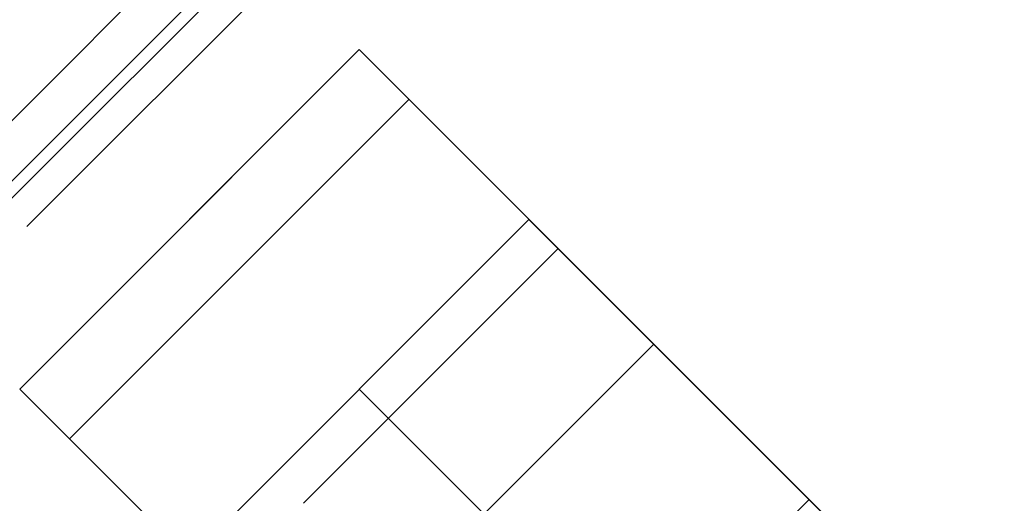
# Model space of a CAD drawing. Header units: millimetres. Extents: x -1030 to 192, y -442 to 180.
# Tile 37 of 256: x -981.47 to -977.37, y -382.39 to -380.37. Entities that reach past the tile are written whole.
import ezdxf

# ---------------------------------------------------------------- set-up
doc = ezdxf.new("R2010")
doc.units = ezdxf.units.MM
doc.header["$MEASUREMENT"] = 0
doc.layers.add('OVIDIO 120x60x72h', color=7, linetype='Continuous')

msp = doc.modelspace()

# ---------------------------------------------------------------- linework, layer by layer
at = {"layer": 'OVIDIO 120x60x72h', "extrusion": (0.108979, 0.202852, 0.973126)}
for points in [[(700.1307, 998.2628), (700.1307, 837.607)], [(700.1307, 837.607), (700.1307, 998.2628)], [(699.8353, 998.2628), (699.8353, 837.607)], [(699.5398, 837.607), (699.5398, 998.2628)], [(699.5398, 998.2628), (699.5398, 837.607)]]:
    msp.add_lwpolyline(points, dxfattribs=at)
at = {"layer": 'OVIDIO 120x60x72h', "extrusion": (0.021464, 0.046296, 0.998697)}
msp.add_lwpolyline([(740.5377, 718.1058), (740.5377, 818.6188)], dxfattribs=at)
at = {"layer": 'OVIDIO 120x60x72h', "extrusion": (0.235702, 0.235702, 0.942809)}
for points in [[(402.222, 1168.6844), (402.222, 1063.2765)], [(417.7515, 1208.228), (417.7515, 1099.1502)], [(416.8028, 1099.1502), (416.8028, 1208.228)], [(414.9054, 1208.228), (414.9054, 1099.1502)], [(413.9567, 1099.1502), (413.9567, 1208.228)]]:
    msp.add_lwpolyline(points, dxfattribs=at)
at = {"layer": 'OVIDIO 120x60x72h', "extrusion": (0.202852, 0.108979, 0.973126)}
for points in [[(96.8647, 1070.9108), (96.8647, 1231.5666)], [(96.8647, 1231.5666), (96.8647, 1070.9108)], [(96.5692, 1231.5666), (96.5692, 1070.9108)], [(96.2738, 1231.5666), (96.2738, 1070.9108)], [(96.2738, 1070.9108), (96.2738, 1231.5666)]]:
    msp.add_lwpolyline(points, dxfattribs=at)
at = {"layer": 'OVIDIO 120x60x72h', "extrusion": (0.046296, 0.021464, 0.998697)}
for points in [[(41.8689, 1002.9517), (41.8689, 1104.2561)], [(40.3827, 1003.9199), (40.3827, 1104.4311)]]:
    msp.add_lwpolyline(points, dxfattribs=at)
at = {"layer": 'OVIDIO 120x60x72h', "extrusion": (0.881274, -0.265352, 0.39108)}
msp.add_lwpolyline([(-636.7632, 955.3032), (-681.0761, 1012.8583)], dxfattribs=at)
at = {"layer": 'OVIDIO 120x60x72h', "extrusion": (0.015219, -0.015219, 0.999768)}
for points in [[(-991.1627, -369.4655), (-981.7851, -378.8408)], [(-992.2232, -370.5262), (-982.8457, -379.9016)], [(-991.799, -370.1019), (-992.9014, -368.9998)], [(-991.6929, -369.9959), (-991.4402, -370.2485)], [(-991.9705, -370.7789), (-992.2232, -370.5262)], [(-992.2232, -370.5262), (-991.9705, -370.7789)]]:
    msp.add_lwpolyline(points, dxfattribs=at)
at = {"layer": 'OVIDIO 120x60x72h', "extrusion": (0.000231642, 0.999884, 0.015217)}
for points in [[(983.6795, 41.3113), (976.2222, 531.1432)], [(984.7399, 41.3275), (977.2826, 531.1606)]]:
    msp.add_lwpolyline(points, dxfattribs=at)
at = {"layer": 'OVIDIO 120x60x72h', "extrusion": (0.707107, 0.707107, 0)}
for points in [[(425.9541, 35.5783), (425.9097, 35.5788), (425.865, 35.5803), (425.8198, 35.5828), (425.7744, 35.5864), (425.7287, 35.591), (425.6827, 35.5968), (425.6365, 35.6037), (425.5902, 35.6117), (425.5437, 35.6209), (425.4971, 35.6312), (425.4505, 35.6428), (425.4038, 35.6555), (425.3572, 35.6695), (425.3106, 35.6847), (425.2642, 35.7011), (425.2179, 35.7187), (425.1719, 35.7376), (425.1261, 35.7578), (425.0806, 35.7791), (425.0355, 35.8017), (424.9908, 35.8256), (424.9466, 35.8506), (424.9029, 35.8769), (424.8597, 35.9043), (424.8171, 35.9329), (424.7752, 35.9627), (424.734, 35.9936), (424.6935, 36.0256), (424.6538, 36.0587), (424.615, 36.0928), (424.577, 36.128), (424.5399, 36.1641), (424.5038, 36.2012), (424.4686, 36.2392), (424.4345, 36.278), (424.4014, 36.3177), (424.3694, 36.3582), (424.3385, 36.3994), (424.3087, 36.4413), (424.2801, 36.4839), (424.2527, 36.5271), (424.2264, 36.5708), (424.2014, 36.615), (424.1775, 36.6597), (424.1549, 36.7048), (424.1336, 36.7503), (424.1134, 36.7961), (424.0945, 36.8421), (424.0769, 36.8884), (424.0605, 36.9348), (424.0453, 36.9814), (424.0313, 37.028), (424.0186, 37.0746), (424.007, 37.1213), (423.9967, 37.1679), (423.9875, 37.2144), (423.9795, 37.2607), (423.9726, 37.3069), (423.9669, 37.3529), (423.9622, 37.3986), (423.9586, 37.444), (423.9561, 37.4891), (423.9546, 37.5339), (423.9541, 37.5783)], [(423.9541, 37.5783), (423.9546, 37.5339), (423.9561, 37.4891), (423.9586, 37.444), (423.9622, 37.3986), (423.9669, 37.3529), (423.9726, 37.3069), (423.9795, 37.2607), (423.9875, 37.2144), (423.9967, 37.1679), (424.007, 37.1213), (424.0186, 37.0746), (424.0313, 37.028), (424.0453, 36.9814), (424.0605, 36.9348), (424.0769, 36.8884), (424.0945, 36.8421), (424.1134, 36.7961), (424.1336, 36.7503), (424.1549, 36.7048), (424.1775, 36.6597), (424.2014, 36.615), (424.2264, 36.5708), (424.2527, 36.5271), (424.2801, 36.4839), (424.3087, 36.4413), (424.3385, 36.3994), (424.3694, 36.3582), (424.4014, 36.3177), (424.4345, 36.278), (424.4686, 36.2392), (424.5038, 36.2012), (424.5399, 36.1641), (424.577, 36.128), (424.615, 36.0928), (424.6538, 36.0587), (424.6935, 36.0256), (424.734, 35.9936), (424.7752, 35.9627), (424.8171, 35.9329), (424.8597, 35.9043), (424.9029, 35.8769), (424.9466, 35.8506), (424.9908, 35.8256), (425.0355, 35.8017), (425.0806, 35.7791), (425.1261, 35.7578), (425.1719, 35.7376), (425.2179, 35.7187), (425.2642, 35.7011), (425.3106, 35.6847), (425.3572, 35.6695), (425.4038, 35.6555), (425.4505, 35.6428), (425.4971, 35.6312), (425.5437, 35.6209), (425.5902, 35.6117), (425.6365, 35.6037), (425.6827, 35.5968), (425.7287, 35.591), (425.7744, 35.5864), (425.8198, 35.5828), (425.865, 35.5803), (425.9097, 35.5788), (425.9541, 35.5783)], [(423.9541, 37.5783), (423.9547, 37.5282), (423.9566, 37.478), (423.9598, 37.4279), (423.9642, 37.3777), (423.9699, 37.3277), (423.9768, 37.2777), (423.985, 37.228), (423.9945, 37.1785), (424.0052, 37.1293), (424.0171, 37.0804), (424.0302, 37.0318), (424.0445, 36.9837), (424.06, 36.9361), (424.0767, 36.8889), (424.0945, 36.8423), (424.1134, 36.7962), (424.1333, 36.7508), (424.1544, 36.706), (424.1764, 36.6619), (424.1994, 36.6186), (424.2234, 36.576), (424.2483, 36.5341), (424.2741, 36.4931), (424.3008, 36.453), (424.3282, 36.4136), (424.3564, 36.3752), (424.3854, 36.3377), (424.4151, 36.3011), (424.4454, 36.2654), (424.4763, 36.2307), (424.5078, 36.1969), (424.5399, 36.1641), (424.5727, 36.132), (424.6065, 36.1005), (424.6412, 36.0696), (424.6769, 36.0392), (424.7135, 36.0096), (424.751, 35.9806), (424.7895, 35.9524), (424.8288, 35.9249), (424.8689, 35.8983), (424.91, 35.8725), (424.9518, 35.8476), (424.9944, 35.8236), (425.0377, 35.8006), (425.0818, 35.7785), (425.1266, 35.7575), (425.172, 35.7376), (425.2181, 35.7187), (425.2647, 35.7009), (425.3119, 35.6842), (425.3595, 35.6687), (425.4077, 35.6544), (425.4562, 35.6413), (425.5051, 35.6294), (425.5543, 35.6187), (425.6038, 35.6092), (425.6536, 35.601), (425.7035, 35.5941), (425.7535, 35.5884), (425.8037, 35.584), (425.8538, 35.5808), (425.904, 35.5789), (425.9541, 35.5783)], [(425.9541, 35.5783), (425.9097, 35.5788), (425.865, 35.5803), (425.8198, 35.5828), (425.7744, 35.5864), (425.7287, 35.591), (425.6827, 35.5968), (425.6365, 35.6037), (425.5902, 35.6117), (425.5437, 35.6209), (425.4971, 35.6312), (425.4505, 35.6428), (425.4038, 35.6555), (425.3572, 35.6695), (425.3106, 35.6847), (425.2642, 35.7011), (425.2179, 35.7187), (425.1719, 35.7376), (425.1261, 35.7578), (425.0806, 35.7791), (425.0355, 35.8017), (424.9908, 35.8256), (424.9466, 35.8506), (424.9029, 35.8769), (424.8597, 35.9043), (424.8171, 35.9329), (424.7752, 35.9627), (424.734, 35.9936), (424.6935, 36.0256), (424.6538, 36.0587), (424.615, 36.0928), (424.577, 36.128), (424.5399, 36.1641), (424.5038, 36.2012), (424.4686, 36.2392), (424.4345, 36.278), (424.4014, 36.3177), (424.3694, 36.3582), (424.3385, 36.3994), (424.3087, 36.4413), (424.2801, 36.4839), (424.2527, 36.5271), (424.2264, 36.5708), (424.2014, 36.615), (424.1775, 36.6597), (424.1549, 36.7048), (424.1336, 36.7503), (424.1134, 36.7961), (424.0945, 36.8421), (424.0769, 36.8884), (424.0605, 36.9348), (424.0453, 36.9814), (424.0313, 37.028), (424.0186, 37.0746), (424.007, 37.1213), (423.9967, 37.1679), (423.9875, 37.2144), (423.9795, 37.2607), (423.9726, 37.3069), (423.9669, 37.3529), (423.9622, 37.3986), (423.9586, 37.444), (423.9561, 37.4891), (423.9546, 37.5339), (423.9541, 37.5783)], [(423.9541, 37.5783), (423.9546, 37.5339), (423.9561, 37.4891), (423.9586, 37.444), (423.9622, 37.3986), (423.9669, 37.3529), (423.9726, 37.3069), (423.9795, 37.2607), (423.9875, 37.2144), (423.9967, 37.1679), (424.007, 37.1213), (424.0186, 37.0746), (424.0313, 37.028), (424.0453, 36.9814), (424.0605, 36.9348), (424.0769, 36.8884), (424.0945, 36.8421), (424.1134, 36.7961), (424.1336, 36.7503), (424.1549, 36.7048), (424.1775, 36.6597), (424.2014, 36.615), (424.2264, 36.5708), (424.2527, 36.5271), (424.2801, 36.4839), (424.3087, 36.4413), (424.3385, 36.3994), (424.3694, 36.3582), (424.4014, 36.3177), (424.4345, 36.278), (424.4686, 36.2392), (424.5038, 36.2012), (424.5399, 36.1641), (424.577, 36.128), (424.615, 36.0928), (424.6538, 36.0587), (424.6935, 36.0256), (424.734, 35.9936), (424.7752, 35.9627), (424.8171, 35.9329), (424.8597, 35.9043), (424.9029, 35.8769), (424.9466, 35.8506), (424.9908, 35.8256), (425.0355, 35.8017), (425.0806, 35.7791), (425.1261, 35.7578), (425.1719, 35.7376), (425.2179, 35.7187), (425.2642, 35.7011), (425.3106, 35.6847), (425.3572, 35.6695), (425.4038, 35.6555), (425.4505, 35.6428), (425.4971, 35.6312), (425.5437, 35.6209), (425.5902, 35.6117), (425.6365, 35.6037), (425.6827, 35.5968), (425.7287, 35.591), (425.7744, 35.5864), (425.8198, 35.5828), (425.865, 35.5803), (425.9097, 35.5788), (425.9541, 35.5783)], [(423.9541, 58.9214), (423.953, 59.0173), (423.9495, 59.1136), (423.9437, 59.2101), (423.9355, 59.3069), (423.9249, 59.4038), (423.9119, 59.5007), (423.8966, 59.5976), (423.8787, 59.6943), (423.8585, 59.7908), (423.8358, 59.887), (423.8108, 59.9827), (423.7833, 60.078), (423.7534, 60.1727), (423.7211, 60.2666), (423.6865, 60.3598), (423.6496, 60.4522), (423.6104, 60.5436), (423.569, 60.6339), (423.5253, 60.7232), (423.4795, 60.8113), (423.4316, 60.8981), (423.3816, 60.9835), (423.3297, 61.0675), (423.2757, 61.1501), (423.2199, 61.2311), (423.1623, 61.3105), (423.103, 61.3882), (423.0419, 61.4642), (422.9793, 61.5384), (422.9151, 61.6107), (422.8495, 61.6813), (422.7825, 61.7499)], [(422.7825, 61.7499), (422.8495, 61.6813), (422.9151, 61.6107), (422.9793, 61.5384), (423.0419, 61.4642), (423.103, 61.3882), (423.1623, 61.3105), (423.2199, 61.2311), (423.2757, 61.1501), (423.3297, 61.0675), (423.3816, 60.9835), (423.4316, 60.8981), (423.4795, 60.8113), (423.5253, 60.7232), (423.569, 60.6339), (423.6104, 60.5436), (423.6496, 60.4522), (423.6865, 60.3598), (423.7211, 60.2666), (423.7534, 60.1727), (423.7833, 60.078), (423.8108, 59.9827), (423.8358, 59.887), (423.8585, 59.7908), (423.8787, 59.6943), (423.8966, 59.5976), (423.9119, 59.5007), (423.9249, 59.4038), (423.9355, 59.3069), (423.9437, 59.2101), (423.9495, 59.1136), (423.953, 59.0173), (423.9541, 58.9214)], [(423.9541, 59.2873), (423.9538, 59.3112), (423.953, 59.3353), (423.9515, 59.3595), (423.9495, 59.3836), (423.9468, 59.4079), (423.9436, 59.4321), (423.9397, 59.4563), (423.9353, 59.4805), (423.9302, 59.5046), (423.9245, 59.5287), (423.9183, 59.5526), (423.9114, 59.5764), (423.9039, 59.6001), (423.8959, 59.6236), (423.8872, 59.6469), (423.878, 59.67), (423.8682, 59.6928), (423.8578, 59.7154), (423.8469, 59.7377), (423.8355, 59.7597), (423.8235, 59.7814), (423.811, 59.8028), (423.798, 59.8238), (423.7845, 59.8444), (423.7706, 59.8647), (423.7562, 59.8845), (423.7413, 59.904), (423.7261, 59.923), (423.7104, 59.9415), (423.6944, 59.9596), (423.678, 59.9772), (423.6612, 59.9944)], [(422.9541, 35.5783), (422.9763, 35.5785), (422.9987, 35.5793), (423.0213, 35.5806), (423.044, 35.5823), (423.0668, 35.5847), (423.0898, 35.5876), (423.1129, 35.591), (423.1361, 35.595), (423.1593, 35.5996), (423.1826, 35.6048), (423.2059, 35.6105), (423.2293, 35.6169), (423.2526, 35.6239), (423.2759, 35.6315), (423.2991, 35.6397), (423.3222, 35.6485), (423.3452, 35.658), (423.3681, 35.668), (423.3909, 35.6787), (423.4134, 35.69), (423.4358, 35.7019), (423.4579, 35.7145), (423.4797, 35.7276), (423.5013, 35.7413), (423.5226, 35.7556), (423.5436, 35.7705), (423.5642, 35.7859), (423.5844, 35.8019), (423.6043, 35.8185), (423.6237, 35.8356), (423.6427, 35.8531), (423.6612, 35.8712), (423.6793, 35.8897), (423.6969, 35.9087), (423.7139, 35.9282), (423.7305, 35.948), (423.7465, 35.9682), (423.7619, 35.9889), (423.7768, 36.0098), (423.7911, 36.0311), (423.8048, 36.0527), (423.818, 36.0745), (423.8305, 36.0967), (423.8424, 36.119), (423.8537, 36.1416), (423.8644, 36.1643), (423.8745, 36.1872), (423.8839, 36.2102), (423.8927, 36.2333), (423.9009, 36.2566), (423.9085, 36.2798), (423.9155, 36.3031), (423.9219, 36.3265), (423.9277, 36.3498), (423.9328, 36.3731), (423.9374, 36.3963), (423.9414, 36.4195), (423.9449, 36.4426), (423.9477, 36.4656), (423.9501, 36.4884), (423.9519, 36.5112), (423.9531, 36.5337), (423.9539, 36.5561), (423.9541, 36.5783)], [(423.6612, 59.9944), (423.678, 59.9772), (423.6944, 59.9596), (423.7104, 59.9415), (423.7261, 59.923), (423.7413, 59.904), (423.7562, 59.8845), (423.7706, 59.8647), (423.7845, 59.8444), (423.798, 59.8238), (423.811, 59.8028), (423.8235, 59.7814), (423.8355, 59.7597), (423.8469, 59.7377), (423.8578, 59.7154), (423.8682, 59.6928), (423.878, 59.67), (423.8872, 59.6469), (423.8959, 59.6236), (423.9039, 59.6001), (423.9114, 59.5764), (423.9183, 59.5526), (423.9245, 59.5287), (423.9302, 59.5046), (423.9353, 59.4805), (423.9397, 59.4563), (423.9436, 59.4321), (423.9468, 59.4079), (423.9495, 59.3836), (423.9515, 59.3595), (423.953, 59.3353), (423.9538, 59.3112), (423.9541, 59.2873)], [(423.9541, 36.5783), (423.9539, 36.5561), (423.9531, 36.5337), (423.9519, 36.5112), (423.9501, 36.4884), (423.9477, 36.4656), (423.9449, 36.4426), (423.9414, 36.4195), (423.9374, 36.3963), (423.9328, 36.3731), (423.9277, 36.3498), (423.9219, 36.3265), (423.9155, 36.3031), (423.9085, 36.2798), (423.9009, 36.2566), (423.8927, 36.2333), (423.8839, 36.2102), (423.8745, 36.1872), (423.8644, 36.1643), (423.8537, 36.1416), (423.8424, 36.119), (423.8305, 36.0967), (423.818, 36.0745), (423.8048, 36.0527), (423.7911, 36.0311), (423.7768, 36.0098), (423.7619, 35.9889), (423.7465, 35.9682), (423.7305, 35.948), (423.7139, 35.9282), (423.6969, 35.9087), (423.6793, 35.8897), (423.6612, 35.8712), (423.6427, 35.8531), (423.6237, 35.8356), (423.6043, 35.8185), (423.5844, 35.8019), (423.5642, 35.7859), (423.5436, 35.7705), (423.5226, 35.7556), (423.5013, 35.7413), (423.4797, 35.7276), (423.4579, 35.7145), (423.4358, 35.7019), (423.4134, 35.69), (423.3909, 35.6787), (423.3681, 35.668), (423.3452, 35.658), (423.3222, 35.6485), (423.2991, 35.6397), (423.2759, 35.6315), (423.2526, 35.6239), (423.2293, 35.6169), (423.2059, 35.6105), (423.1826, 35.6048), (423.1593, 35.5996), (423.1361, 35.595), (423.1129, 35.591), (423.0898, 35.5876), (423.0668, 35.5847), (423.044, 35.5823), (423.0213, 35.5806), (422.9987, 35.5793), (422.9763, 35.5785), (422.9541, 35.5783)], [(422.7825, 61.7499), (422.8495, 61.6813), (422.9151, 61.6107), (422.9793, 61.5384), (423.0419, 61.4642), (423.103, 61.3882), (423.1623, 61.3105), (423.2199, 61.2311), (423.2757, 61.1501), (423.3297, 61.0675), (423.3816, 60.9835), (423.4316, 60.8981), (423.4795, 60.8113), (423.5253, 60.7232), (423.569, 60.6339), (423.6104, 60.5436), (423.6496, 60.4522), (423.6865, 60.3598), (423.7211, 60.2666), (423.7534, 60.1727), (423.7833, 60.078), (423.8108, 59.9827), (423.8358, 59.887), (423.8585, 59.7908), (423.8787, 59.6943), (423.8966, 59.5976), (423.9119, 59.5007), (423.9249, 59.4038), (423.9355, 59.3069), (423.9437, 59.2101), (423.9495, 59.1136), (423.953, 59.0173), (423.9541, 58.9214)], [(423.9541, 59.2873), (423.9538, 59.3112), (423.953, 59.3353), (423.9515, 59.3595), (423.9495, 59.3836), (423.9468, 59.4079), (423.9436, 59.4321), (423.9397, 59.4563), (423.9353, 59.4805), (423.9302, 59.5046), (423.9245, 59.5287), (423.9183, 59.5526), (423.9114, 59.5764), (423.9039, 59.6001), (423.8959, 59.6236), (423.8872, 59.6469), (423.878, 59.67), (423.8682, 59.6928), (423.8578, 59.7154), (423.8469, 59.7377), (423.8355, 59.7597), (423.8235, 59.7814), (423.811, 59.8028), (423.798, 59.8238), (423.7845, 59.8444), (423.7706, 59.8647), (423.7562, 59.8845), (423.7413, 59.904), (423.7261, 59.923), (423.7104, 59.9415), (423.6944, 59.9596), (423.678, 59.9772), (423.6612, 59.9944)], [(422.9541, 35.5783), (422.9783, 35.5786), (423.0027, 35.5795), (423.027, 35.581), (423.0514, 35.583), (423.0758, 35.5857), (423.1003, 35.589), (423.1246, 35.5929), (423.1489, 35.5975), (423.1732, 35.6026), (423.1973, 35.6083), (423.2214, 35.6147), (423.2452, 35.6216), (423.2689, 35.6292), (423.2925, 35.6373), (423.3158, 35.646), (423.3388, 35.6553), (423.3617, 35.6651), (423.3842, 35.6755), (423.4065, 35.6865), (423.4284, 35.6979), (423.45, 35.7099), (423.4712, 35.7224), (423.4921, 35.7354), (423.5126, 35.7488), (423.5327, 35.7627), (423.5524, 35.777), (423.5717, 35.7918), (423.5905, 35.8069), (423.6089, 35.8225), (423.6268, 35.8384), (423.6443, 35.8546), (423.6612, 35.8712), (423.6778, 35.8882), (423.694, 35.9056), (423.7099, 35.9235), (423.7255, 35.9419), (423.7406, 35.9607), (423.7554, 35.98), (423.7697, 35.9997), (423.7836, 36.0198), (423.797, 36.0403), (423.81, 36.0612), (423.8225, 36.0824), (423.8345, 36.104), (423.846, 36.126), (423.8569, 36.1482), (423.8673, 36.1708), (423.8771, 36.1936), (423.8864, 36.2166), (423.8951, 36.24), (423.9033, 36.2635), (423.9108, 36.2872), (423.9177, 36.3111), (423.9241, 36.3351), (423.9298, 36.3592), (423.935, 36.3835), (423.9395, 36.4078), (423.9434, 36.4322), (423.9467, 36.4566), (423.9494, 36.481), (423.9515, 36.5054), (423.9529, 36.5298), (423.9538, 36.5541), (423.9541, 36.5783)], [(423.9541, 58.9214), (423.953, 59.0173), (423.9495, 59.1136), (423.9437, 59.2101), (423.9355, 59.3069), (423.9249, 59.4038), (423.9119, 59.5007), (423.8966, 59.5976), (423.8787, 59.6943), (423.8585, 59.7908), (423.8358, 59.887), (423.8108, 59.9827), (423.7833, 60.078), (423.7534, 60.1727), (423.7211, 60.2666), (423.6865, 60.3598), (423.6496, 60.4522), (423.6104, 60.5436), (423.569, 60.6339), (423.5253, 60.7232), (423.4795, 60.8113), (423.4316, 60.8981), (423.3816, 60.9835), (423.3297, 61.0675), (423.2757, 61.1501), (423.2199, 61.2311), (423.1623, 61.3105), (423.103, 61.3882), (423.0419, 61.4642), (422.9793, 61.5384), (422.9151, 61.6107), (422.8495, 61.6813), (422.7825, 61.7499)], [(422.7825, 61.7499), (422.8495, 61.6813), (422.9151, 61.6107), (422.9793, 61.5384), (423.0419, 61.4642), (423.103, 61.3882), (423.1623, 61.3105), (423.2199, 61.2311), (423.2757, 61.1501), (423.3297, 61.0675), (423.3816, 60.9835), (423.4316, 60.8981), (423.4795, 60.8113), (423.5253, 60.7232), (423.569, 60.6339), (423.6104, 60.5436), (423.6496, 60.4522), (423.6865, 60.3598), (423.7211, 60.2666), (423.7534, 60.1727), (423.7833, 60.078), (423.8108, 59.9827), (423.8358, 59.887), (423.8585, 59.7908), (423.8787, 59.6943), (423.8966, 59.5976), (423.9119, 59.5007), (423.9249, 59.4038), (423.9355, 59.3069), (423.9437, 59.2101), (423.9495, 59.1136), (423.953, 59.0173), (423.9541, 58.9214)], [(423.6612, 59.9944), (423.678, 59.9772), (423.6944, 59.9596), (423.7104, 59.9415), (423.7261, 59.923), (423.7413, 59.904), (423.7562, 59.8845), (423.7706, 59.8647), (423.7845, 59.8444), (423.798, 59.8238), (423.811, 59.8028), (423.8235, 59.7814), (423.8355, 59.7597), (423.8469, 59.7377), (423.8578, 59.7154), (423.8682, 59.6928), (423.878, 59.67), (423.8872, 59.6469), (423.8959, 59.6236), (423.9039, 59.6001), (423.9114, 59.5764), (423.9183, 59.5526), (423.9245, 59.5287), (423.9302, 59.5046), (423.9353, 59.4805), (423.9397, 59.4563), (423.9436, 59.4321), (423.9468, 59.4079), (423.9495, 59.3836), (423.9515, 59.3595), (423.953, 59.3353), (423.9538, 59.3112), (423.9541, 59.2873)], [(423.9541, 36.5783), (423.9539, 36.5561), (423.9531, 36.5337), (423.9519, 36.5112), (423.9501, 36.4884), (423.9477, 36.4656), (423.9449, 36.4426), (423.9414, 36.4195), (423.9374, 36.3963), (423.9328, 36.3731), (423.9277, 36.3498), (423.9219, 36.3265), (423.9155, 36.3031), (423.9085, 36.2798), (423.9009, 36.2566), (423.8927, 36.2333), (423.8839, 36.2102), (423.8745, 36.1872), (423.8644, 36.1643), (423.8537, 36.1416), (423.8424, 36.119), (423.8305, 36.0967), (423.818, 36.0745), (423.8048, 36.0527), (423.7911, 36.0311), (423.7768, 36.0098), (423.7619, 35.9889), (423.7465, 35.9682), (423.7305, 35.948), (423.7139, 35.9282), (423.6969, 35.9087), (423.6793, 35.8897), (423.6612, 35.8712), (423.6427, 35.8531), (423.6237, 35.8356), (423.6043, 35.8185), (423.5844, 35.8019), (423.5642, 35.7859), (423.5436, 35.7705), (423.5226, 35.7556), (423.5013, 35.7413), (423.4797, 35.7276), (423.4579, 35.7145), (423.4358, 35.7019), (423.4134, 35.69), (423.3909, 35.6787), (423.3681, 35.668), (423.3452, 35.658), (423.3222, 35.6485), (423.2991, 35.6397), (423.2759, 35.6315), (423.2526, 35.6239), (423.2293, 35.6169), (423.2059, 35.6105), (423.1826, 35.6048), (423.1593, 35.5996), (423.1361, 35.595), (423.1129, 35.591), (423.0898, 35.5876), (423.0668, 35.5847), (423.044, 35.5823), (423.0213, 35.5806), (422.9987, 35.5793), (422.9763, 35.5785), (422.9541, 35.5783)], [(422.9541, 35.5783), (422.9763, 35.5785), (422.9987, 35.5793), (423.0213, 35.5806), (423.044, 35.5823), (423.0668, 35.5847), (423.0898, 35.5876), (423.1129, 35.591), (423.1361, 35.595), (423.1593, 35.5996), (423.1826, 35.6048), (423.2059, 35.6105), (423.2293, 35.6169), (423.2526, 35.6239), (423.2759, 35.6315), (423.2991, 35.6397), (423.3222, 35.6485), (423.3452, 35.658), (423.3681, 35.668), (423.3909, 35.6787), (423.4134, 35.69), (423.4358, 35.7019), (423.4579, 35.7145), (423.4797, 35.7276), (423.5013, 35.7413), (423.5226, 35.7556), (423.5436, 35.7705), (423.5642, 35.7859), (423.5844, 35.8019), (423.6043, 35.8185), (423.6237, 35.8356), (423.6427, 35.8531), (423.6612, 35.8712), (423.6793, 35.8897), (423.6969, 35.9087), (423.7139, 35.9282), (423.7305, 35.948), (423.7465, 35.9682), (423.7619, 35.9889), (423.7768, 36.0098), (423.7911, 36.0311), (423.8048, 36.0527), (423.818, 36.0745), (423.8305, 36.0967), (423.8424, 36.119), (423.8537, 36.1416), (423.8644, 36.1643), (423.8745, 36.1872), (423.8839, 36.2102), (423.8927, 36.2333), (423.9009, 36.2566), (423.9085, 36.2798), (423.9155, 36.3031), (423.9219, 36.3265), (423.9277, 36.3498), (423.9328, 36.3731), (423.9374, 36.3963), (423.9414, 36.4195), (423.9449, 36.4426), (423.9477, 36.4656), (423.9501, 36.4884), (423.9519, 36.5112), (423.9531, 36.5337), (423.9539, 36.5561), (423.9541, 36.5783)], [(423.9541, 59.2873), (423.9538, 59.3112), (423.953, 59.3353), (423.9515, 59.3595), (423.9495, 59.3836), (423.9468, 59.4079), (423.9436, 59.4321), (423.9397, 59.4563), (423.9353, 59.4805), (423.9302, 59.5046), (423.9245, 59.5287), (423.9183, 59.5526), (423.9114, 59.5764), (423.9039, 59.6001), (423.8959, 59.6236), (423.8872, 59.6469), (423.878, 59.67), (423.8682, 59.6928), (423.8578, 59.7154), (423.8469, 59.7377), (423.8355, 59.7597), (423.8235, 59.7814), (423.811, 59.8028), (423.798, 59.8238), (423.7845, 59.8444), (423.7706, 59.8647), (423.7562, 59.8845), (423.7413, 59.904), (423.7261, 59.923), (423.7104, 59.9415), (423.6944, 59.9596), (423.678, 59.9772), (423.6612, 59.9944)]]:
    msp.add_lwpolyline(points, dxfattribs=at)
at = {"layer": 'OVIDIO 120x60x72h', "extrusion": (9.85325e-08, 9.85312e-08, 1)}
for points in [[(-980.6351, -379.9211), (-981.6958, -380.9818)], [(-981.6958, -380.9818), (-980.6351, -379.9211)]]:
    msp.add_lwpolyline(points, dxfattribs=at)
at = {"layer": 'OVIDIO 120x60x72h'}
for points in [[(-981.5694, -381.108), (-980.5088, -380.0473)], [(-981.5338, -381.1437), (-980.4731, -380.083)], [(-981.4431, -381.2343), (-980.3825, -380.1736)], [(-980.3825, -380.1736), (-981.4431, -381.2343)], [(-981.4731, -381.9114), (-980.0589, -380.4972)], [(-981.4731, -381.9114), (-980.0589, -380.4972)], [(-980.0589, -380.4972), (-981.4731, -381.9114)], [(-981.4731, -381.9114), (-980.0589, -380.4972)], [(-980.0589, -380.4972), (-981.4731, -381.9114)], [(-981.1195, -381.5579), (-980.0589, -380.4972)], [(-980.0589, -380.4972), (-981.1195, -381.5579)], [(-980.0589, -380.4972), (-981.1195, -381.5579)], [(-981.1195, -381.5579), (-980.0589, -380.4972)], [(-981.1195, -381.5579), (-980.0589, -380.4972)], [(-968.6037, -391.9523), (-980.0589, -380.4972)], [(-979.8518, -380.7043), (-981.266, -382.1185)], [(-981.266, -382.1185), (-979.8518, -380.7043)], [(-981.266, -382.1185), (-979.8518, -380.7043)], [(-980.766, -382.6185), (-979.3518, -381.2043)], [(-979.3518, -381.2043), (-980.766, -382.6185)], [(-969.3109, -391.2452), (-979.3518, -381.2043)], [(-979.3518, -381.2043), (-969.3109, -391.2452)], [(-980.2911, -382.3863), (-979.2304, -381.3256)], [(-979.2304, -381.3256), (-980.2911, -382.3863)], [(-980.2464, -383.1382), (-978.8322, -381.7239)], [(-970.018, -393.3666), (-981.4731, -381.9114)], [(-970.018, -391.9523), (-980.0589, -381.9114)], [(-979.2457, -383.4317), (-978.185, -382.371)]]:
    msp.add_lwpolyline(points, dxfattribs=at)
at = {"layer": 'OVIDIO 120x60x72h', "extrusion": (0.324768, -0.324768, 0.888285)}
for points in [[(-962.0584, 691.0122), (-962.0584, 698.0986)], [(-962.0584, 698.0986), (-962.0584, 691.0122)], [(-962.8084, 691.0122), (-962.8084, 698.0986)], [(-963.5584, 691.0122), (-963.5584, 698.0986)], [(-963.5584, 698.0986), (-963.5584, 691.0122)]]:
    msp.add_lwpolyline(points, dxfattribs=at)
at = {"layer": 'OVIDIO 120x60x72h', "extrusion": (1, 0, 0)}
for points in [[(-380.4972, 37.5783), (-380.4972, 58.9214)], [(-380.4972, 58.9214), (-380.4972, 37.5783)], [(-380.4972, 36.5783), (-380.4972, 59.2873)], [(-381.0275, 37.5783), (-381.0275, 58.9214)], [(-381.2043, 59.2873), (-381.2043, 36.5783)], [(-381.5579, 37.5783), (-381.5579, 58.9214)], [(-381.5579, 58.9214), (-381.5579, 37.5783)], [(-381.9114, 59.2873), (-381.9114, 36.5783)], [(-381.9114, 36.5783), (-381.9114, 59.2873)]]:
    msp.add_lwpolyline(points, dxfattribs=at)
at = {"layer": 'OVIDIO 120x60x72h', "extrusion": (0, 1, 0)}
msp.add_lwpolyline([(980.0589, 59.2873), (980.0589, 36.5783)], dxfattribs=at)
at = {"layer": 'OVIDIO 120x60x72h', "extrusion": (0.866025, 0.288675, -0.408248)}
for points in [[(-51.3115, -373.8765), (-53.891, -370.7174)], [(-53.891, -370.7174), (-51.3115, -373.8765)], [(-52.0974, -372.1136), (-54.7421, -368.8745)], [(-54.7421, -368.8745), (-52.0974, -372.1136)], [(-52.4328, -372.3874), (-55.0775, -369.1484)], [(-52.7682, -372.6613), (-55.4129, -369.4222)], [(-55.4129, -369.4222), (-52.7682, -372.6613)]]:
    msp.add_lwpolyline(points, dxfattribs=at)
at = {"layer": 'OVIDIO 120x60x72h', "extrusion": (0.288675, 0.866025, 0.408248)}
for points in [[(807.0475, 332.2359), (809.6269, 329.0767)], [(807.4947, 332.6011), (810.0742, 329.4419)], [(810.0742, 329.4419), (807.4947, 332.6011)]]:
    msp.add_lwpolyline(points, dxfattribs=at)

doc.saveas('drawing.dxf')
